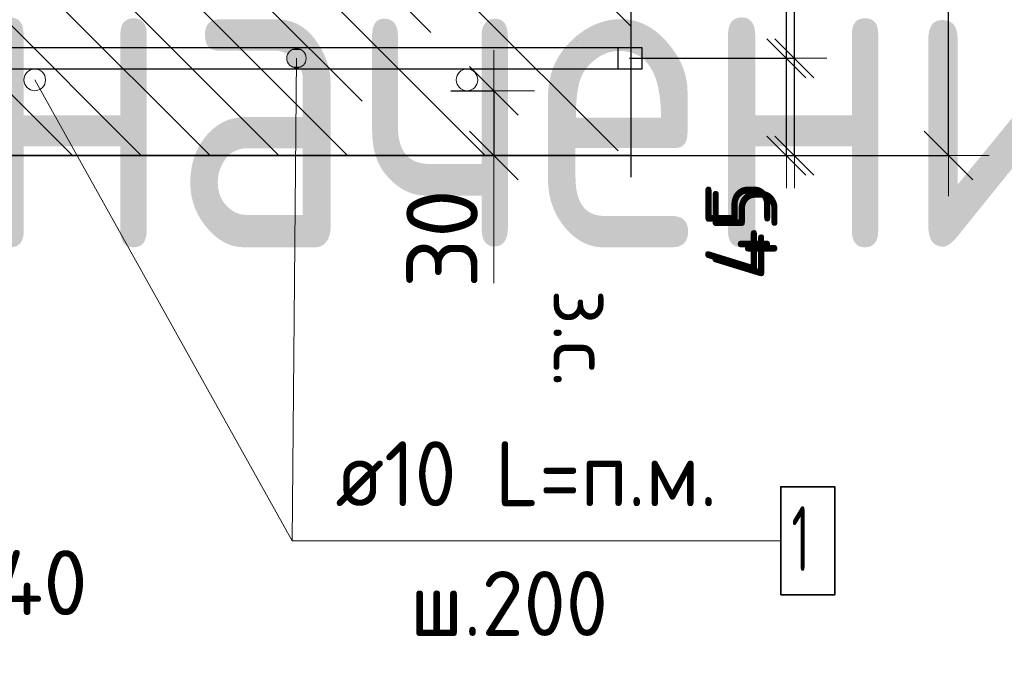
# Model space of a CAD drawing. Header units: metres. Extents: x -38 to 114, y -15 to 21.
# Tile 34 of 244: x 72.334 to 72.79, y 0.815 to 1.113. Entities that reach past the tile are written whole.
import ezdxf

# ---------------------------------------------------------------- set-up
doc = ezdxf.new("R2010")
doc.units = ezdxf.units.M
doc.header["$PDMODE"] = 65
doc.linetypes.add('______4', pattern=[0.135, 0.105, -0.03])
for name, color, linetype, lineweight in [('XR$4$Арм. стержнями нижней зоны', 180, 'Continuous', 35), ('XR$4$Арм.стержн. Арматура края', 96, 'Continuous', 35), ('XR$4$ВК__отв в полу 1-2 эт', 220, 'Continuous', 25), ('XR$4$Размерная линия (1)', 7, 'Continuous', 13), ('XR$4$Размерная линия_ общее', 7, 'Continuous', 13), ('XR$6$Арм. стержнями нижней зоны', 180, 'Continuous', 35), ('XR$6$Арм.стержн. Арматура края', 96, 'Continuous', 35), ('XR$6$ВК__отв в полу 1-2 эт', 220, 'Continuous', 25), ('XR$6$Размерная линия (1)', 7, 'Continuous', 13), ('XR$6$Размерная линия_ общее', 7, 'Continuous', 13)]:
    doc.layers.add(name, color=color, linetype=linetype, lineweight=lineweight)
doc.styles.add('ISOCPEUR', font='txt')
doc.dimstyles.new('DIMSTYLE_11', dxfattribs={"dimtxt": 0.033, "dimasz": 0.0375, "dimexe": 0, "dimexo": 0, "dimgap": 0.0165, "dimtad": 2, "dimdec": 0, "dimlfac": 1000, "dimrnd": 1, "dimzin": 12, "dimdsep": 46, "dimtxsty": 'ISOCPEUR', "dimblk1": 'ALL_ML_STRICH', "dimblk2": 'ALL_ML_STRICH', "dimsah": 1, "dimcen": 0, "dimclrd": 7, "dimclre": 256, "dimclrt": 7, "dimadec": 0, "dimazin": 0, "dimtfac": 1, "dimtdec": 0, "dimtix": 1, "dimtmove": 2, "dimatfit": 3, "dimfxl": 0, "dimtvp": 1.2, "dimtzin": 0, "dimlwd": 0, "dimlwe": -3, "dimarcsym": 0})
doc.dimstyles.new('DIMSTYLE_12', dxfattribs={"dimtxt": 0.03, "dimasz": 0.03, "dimexe": 0, "dimexo": 0, "dimgap": 0.015, "dimtad": 2, "dimdec": 0, "dimlfac": 1000, "dimrnd": 1, "dimzin": 12, "dimdsep": 46, "dimtxsty": 'ISOCPEUR', "dimblk1": 'ALL_ML_STRICH', "dimblk2": 'ALL_ML_STRICH', "dimsah": 1, "dimcen": 0, "dimclrd": 7, "dimclre": 256, "dimclrt": 7, "dimadec": 0, "dimazin": 0, "dimtfac": 1, "dimtdec": 0, "dimtix": 1, "dimtmove": 2, "dimatfit": 3, "dimfxl": 0, "dimtzin": 0, "dimlwd": 0, "dimlwe": -3, "dimarcsym": 0})
doc.dimstyles.new('DIMSTYLE_14', dxfattribs={"dimtxt": 0.03, "dimasz": 0.03, "dimexe": 0, "dimexo": 0, "dimgap": 0.015, "dimtad": 2, "dimdec": 0, "dimlfac": 1000, "dimrnd": 1, "dimzin": 12, "dimdsep": 46, "dimtxsty": 'ISOCPEUR', "dimblk1": 'ALL_ML_STRICH', "dimblk2": 'ALL_ML_STRICH', "dimsah": 1, "dimcen": 0, "dimclrd": 7, "dimclre": 256, "dimclrt": 7, "dimadec": 0, "dimazin": 0, "dimtfac": 1, "dimtdec": 0, "dimtix": 1, "dimtmove": 2, "dimatfit": 3, "dimfxl": 0, "dimtvp": 1.2, "dimtzin": 0, "dimlwd": 0, "dimlwe": -3, "dimarcsym": 0})
doc.dimstyles.new('DIMSTYLE_23', dxfattribs={"dimtxt": 0.03, "dimasz": 0.03, "dimexe": 0, "dimexo": 0, "dimgap": 0.015, "dimtad": 2, "dimdec": 0, "dimlfac": 1000, "dimrnd": 5, "dimzin": 12, "dimdsep": 46, "dimtxsty": 'ISOCPEUR', "dimblk1": 'ALL_ML_STRICH', "dimblk2": 'ALL_ML_STRICH', "dimsah": 1, "dimcen": 0, "dimclrd": 7, "dimclre": 256, "dimclrt": 7, "dimadec": 0, "dimazin": 0, "dimtfac": 1, "dimtdec": 0, "dimtix": 1, "dimtmove": 2, "dimatfit": 3, "dimfxl": 0, "dimtvp": 1.2, "dimtzin": 0, "dimlwd": 0, "dimlwe": -3, "dimarcsym": 0})
doc.dimstyles.new('DIMSTYLE_8', dxfattribs={"dimtxt": 0.033, "dimasz": 0.0375, "dimexe": 0, "dimexo": 0, "dimgap": 0.0165, "dimtad": 2, "dimdec": 0, "dimlfac": 1000, "dimrnd": 1, "dimzin": 12, "dimdsep": 46, "dimtxsty": 'ISOCPEUR', "dimblk1": 'ALL_ML_STRICH', "dimblk2": 'ALL_ML_STRICH', "dimsah": 1, "dimcen": 0, "dimclrd": 7, "dimclre": 256, "dimclrt": 7, "dimadec": 0, "dimazin": 0, "dimtfac": 1, "dimtdec": 0, "dimtix": 1, "dimtmove": 2, "dimatfit": 3, "dimfxl": 0, "dimtzin": 0, "dimlwd": 0, "dimlwe": -3, "dimarcsym": 0})
pattern_1 = [(135, (0, 0), (-0.031819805, -0.031819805), [0.4, -0.05, 0, -0.05]), (135, (-0.01591, -0.01591), (-0.031819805, -0.031819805), [0.8, -0.1, 0.1, -0.1])]

# ---------------------------------------------------------------- blocks, each defined once
blk = doc.blocks.new('ALL_ML_STRICH')
at = {"color": 0, "linetype": 'ByBlock', "lineweight": -2}
for p, q in [((0, -0.5), (0, 0.5)), ((-0.3, -0.3), (0.3, 0.3)), ((-1, 0), (0.5, 0))]:
    blk.add_line(p, q, dxfattribs=at)
blk = doc.blocks.new('*D314')
at = {"layer": 'DEFPOINTS', "color": 7, "linetype": 'Continuous', "lineweight": 13, "transparency": 33554687}
for p in [(72.59237, 1.24971), (72.59237, 1.04971), (72.76392, 1.04971)]:
    blk.add_point(p, dxfattribs=at)
at = {"layer": 'XR$4$Размерная линия_ общее', "color": 253, "linetype": 'Continuous', "lineweight": -2, "true_color": 0xa0a0a0, "transparency": 33554687}
for p, q in [((72.61237, 1.24971), (72.76392, 1.24971)), ((72.61237, 1.04971), (72.76392, 1.04971))]:
    blk.add_line(p, q, dxfattribs=at)
at = {"layer": 'XR$4$Размерная линия_ общее', "color": 7, "linetype": 'Continuous', "lineweight": -2, "transparency": 33554687}
blk.add_line((72.76392, 1.04971), (72.76392, 1.24971), dxfattribs=at)
at = {"layer": 'XR$4$Размерная линия_ общее', "color": 7, "linetype": 'Continuous', "lineweight": 13, "transparency": 33554687, "xscale": 0.0375, "yscale": 0.0375, "zscale": 0.0375}
for p, rotation in [((72.76392, 1.24971), 90), ((72.76392, 1.04971), 270)]:
    blk.add_blockref('ALL_ML_STRICH', p, dxfattribs=dict(at, rotation=rotation))
at = {"layer": 'XR$4$Размерная линия_ общее', "color": 7, "linetype": 'Continuous', "lineweight": 13, "transparency": 33554687, "insert": (72.73992, 1.15136), "char_height": 0.033, "width": 0.099, "attachment_point": 5, "rotation": 90, "style": 'ISOCPEUR'}
blk.add_mtext('\\A1;{200}', dxfattribs=at)
blk = doc.blocks.new('*D529')
at = {"layer": 'DEFPOINTS', "color": 7, "linetype": 'Continuous', "lineweight": 13, "transparency": 33554687}
for p in [(72.59996, 1.09471), (72.61281, 1.04971), (72.69262, 1.04971)]:
    blk.add_point(p, dxfattribs=at)
at = {"layer": 'XR$4$Размерная линия (1)', "color": 9, "linetype": 'Continuous', "lineweight": -2, "true_color": 0xc7c7c7, "transparency": 33554687}
for p, q in [((72.61996, 1.09471), (72.69262, 1.09471)), ((72.63281, 1.04971), (72.69262, 1.04971))]:
    blk.add_line(p, q, dxfattribs=at)
at = {"layer": 'XR$4$Размерная линия (1)', "color": 7, "linetype": 'Continuous', "lineweight": -2, "transparency": 33554687}
blk.add_line((72.69262, 1.04971), (72.69262, 1.09471), dxfattribs=at)
at = {"layer": 'XR$4$Размерная линия (1)', "color": 7, "linetype": 'Continuous', "lineweight": 13, "transparency": 33554687, "xscale": 0.03, "yscale": 0.03, "zscale": 0.03}
for p, rotation in [((72.69262, 1.09471), 90), ((72.69262, 1.04971), 270)]:
    blk.add_blockref('ALL_ML_STRICH', p, dxfattribs=dict(at, rotation=rotation))
at = {"layer": 'XR$4$Размерная линия (1)', "color": 7, "linetype": 'Continuous', "lineweight": 13, "transparency": 33554687, "insert": (72.66976, 1.01397), "char_height": 0.03, "width": 0.06, "attachment_point": 5, "rotation": 90, "style": 'ISOCPEUR'}
blk.add_mtext('\\A1;{45}', dxfattribs=at)
blk = doc.blocks.new('*D530')
at = {"layer": 'DEFPOINTS', "color": 7, "linetype": 'Continuous', "lineweight": 13, "transparency": 33554687}
for p in [(72.60698, 1.21871), (72.59996, 1.09471), (72.69262, 1.09471)]:
    blk.add_point(p, dxfattribs=at)
at = {"layer": 'XR$4$Размерная линия (1)', "color": 9, "linetype": 'Continuous', "lineweight": -2, "true_color": 0xc7c7c7, "transparency": 33554687}
for p, q in [((72.62698, 1.21871), (72.69262, 1.21871)), ((72.61996, 1.09471), (72.69262, 1.09471))]:
    blk.add_line(p, q, dxfattribs=at)
at = {"layer": 'XR$4$Размерная линия (1)', "color": 7, "linetype": 'Continuous', "lineweight": -2, "transparency": 33554687}
blk.add_line((72.69262, 1.09471), (72.69262, 1.21871), dxfattribs=at)
at = {"layer": 'XR$4$Размерная линия (1)', "color": 7, "linetype": 'Continuous', "lineweight": 13, "transparency": 33554687, "xscale": 0.03, "yscale": 0.03, "zscale": 0.03}
for p, rotation in [((72.69262, 1.21871), 90), ((72.69262, 1.09471), 270)]:
    blk.add_blockref('ALL_ML_STRICH', p, dxfattribs=dict(at, rotation=rotation))
at = {"layer": 'XR$4$Размерная линия (1)', "color": 7, "linetype": 'Continuous', "lineweight": 13, "transparency": 33554687, "insert": (72.67012, 1.15971), "char_height": 0.03, "width": 0.09, "attachment_point": 5, "rotation": 90, "style": 'ISOCPEUR'}
blk.add_mtext('\\A1;{124}', dxfattribs=at)
blk = doc.blocks.new('*D537')
at = {"layer": 'DEFPOINTS', "color": 7, "linetype": 'Continuous', "lineweight": 13, "transparency": 33554687}
for p in [(72.51362, 1.07971), (72.55361, 1.07971), (72.51362, 1.04971)]:
    blk.add_point(p, dxfattribs=at)
at = {"layer": 'XR$4$Размерная линия_ общее', "color": 253, "linetype": 'Continuous', "lineweight": -2, "true_color": 0xa0a0a0, "transparency": 33554687}
for p, q in [((72.53362, 1.07971), (72.55361, 1.07971)), ((72.53362, 1.04971), (72.55361, 1.04971))]:
    blk.add_line(p, q, dxfattribs=at)
at = {"layer": 'XR$4$Размерная линия_ общее', "color": 7, "linetype": 'Continuous', "lineweight": -2, "transparency": 33554687}
blk.add_line((72.55361, 1.07971), (72.55361, 1.04971), dxfattribs=at)
at = {"layer": 'XR$4$Размерная линия_ общее', "color": 7, "linetype": 'Continuous', "lineweight": 13, "transparency": 33554687, "xscale": 0.0375, "yscale": 0.0375, "zscale": 0.0375}
for p, rotation in [((72.55361, 1.07971), 90), ((72.55361, 1.04971), 270)]:
    blk.add_blockref('ALL_ML_STRICH', p, dxfattribs=dict(at, rotation=rotation))
at = {"layer": 'XR$4$Размерная линия_ общее', "color": 7, "linetype": 'Continuous', "lineweight": 13, "transparency": 33554687, "insert": (72.52961, 1.01129), "char_height": 0.033, "width": 0.066, "attachment_point": 5, "rotation": 90, "style": 'ISOCPEUR'}
blk.add_mtext('\\A1;{30}', dxfattribs=at)
at = {"layer": 'XR$4$Размерная линия_ общее', "color": 7, "linetype": 'Continuous', "lineweight": 13, "transparency": 33554687, "insert": (72.60815, 0.98781), "char_height": 0.027, "width": 0.00135, "attachment_point": 1, "rotation": 270, "line_spacing_factor": 0.60241, "style": 'ISOCPEUR'}
blk.add_mtext('з.с.', dxfattribs=at)
blk = doc.blocks.new('*D547')
at = {"layer": 'DEFPOINTS', "color": 7, "linetype": 'Continuous', "lineweight": 13, "transparency": 33554687}
for p in [(72.26104, 0.92971), (72.30104, 0.88971), (72.26104, 0.82995)]:
    blk.add_point(p, dxfattribs=at)
at = {"layer": 'XR$4$Размерная линия (1)', "color": 9, "linetype": 'Continuous', "lineweight": -2, "true_color": 0xc7c7c7, "transparency": 33554687}
for p, q in [((72.26104, 0.90971), (72.26104, 0.82995)), ((72.30104, 0.86971), (72.30104, 0.82995))]:
    blk.add_line(p, q, dxfattribs=at)
at = {"layer": 'XR$4$Размерная линия (1)', "color": 7, "linetype": 'Continuous', "lineweight": -2, "transparency": 33554687}
blk.add_line((72.26104, 0.82995), (72.30104, 0.82995), dxfattribs=at)
at = {"layer": 'XR$4$Размерная линия (1)', "color": 7, "linetype": 'Continuous', "lineweight": 13, "transparency": 33554687, "xscale": 0.03, "yscale": 0.03, "zscale": 0.03, "rotation": 180}
blk.add_blockref('ALL_ML_STRICH', (72.26104, 0.82995), dxfattribs=at)
at = {"layer": 'XR$4$Размерная линия (1)', "color": 7, "linetype": 'Continuous', "lineweight": 13, "transparency": 33554687, "xscale": 0.03, "yscale": 0.03, "zscale": 0.03}
blk.add_blockref('ALL_ML_STRICH', (72.30104, 0.82995), dxfattribs=at)
at = {"layer": 'XR$4$Размерная линия (1)', "color": 7, "linetype": 'Continuous', "lineweight": 13, "transparency": 33554687, "insert": (72.34413, 0.85224), "char_height": 0.03, "width": 0.06, "attachment_point": 5, "style": 'ISOCPEUR'}
blk.add_mtext('\\A1;{40}', dxfattribs=at)
blk = doc.blocks.new('*D690')
at = {"layer": 'DEFPOINTS', "color": 7, "linetype": 'Continuous', "lineweight": 13, "transparency": 33554687}
for p in [(72.59237, 1.24971), (72.59237, 1.04971), (72.76392, 1.04971)]:
    blk.add_point(p, dxfattribs=at)
at = {"layer": 'XR$6$Размерная линия_ общее', "color": 253, "linetype": 'Continuous', "lineweight": -2, "true_color": 0xa0a0a0, "transparency": 33554687}
for p, q in [((72.61237, 1.24971), (72.76392, 1.24971)), ((72.61237, 1.04971), (72.76392, 1.04971))]:
    blk.add_line(p, q, dxfattribs=at)
at = {"layer": 'XR$6$Размерная линия_ общее', "color": 7, "linetype": 'Continuous', "lineweight": -2, "transparency": 33554687}
blk.add_line((72.76392, 1.04971), (72.76392, 1.24971), dxfattribs=at)
at = {"layer": 'XR$6$Размерная линия_ общее', "color": 7, "linetype": 'Continuous', "lineweight": 13, "transparency": 33554687, "xscale": 0.0375, "yscale": 0.0375, "zscale": 0.0375}
for p, rotation in [((72.76392, 1.24971), 90), ((72.76392, 1.04971), 270)]:
    blk.add_blockref('ALL_ML_STRICH', p, dxfattribs=dict(at, rotation=rotation))
at = {"layer": 'XR$6$Размерная линия_ общее', "color": 7, "linetype": 'Continuous', "lineweight": 13, "transparency": 33554687, "insert": (72.73992, 1.15136), "char_height": 0.033, "width": 0.099, "attachment_point": 5, "rotation": 90, "style": 'ISOCPEUR'}
blk.add_mtext('\\A1;{200}', dxfattribs=at)
blk = doc.blocks.new('*D691')
at = {"layer": 'DEFPOINTS', "color": 7, "linetype": 'Continuous', "lineweight": 13, "transparency": 33554687}
for p in [(72.59626, 1.09471), (72.60911, 1.04971), (72.68892, 1.04971)]:
    blk.add_point(p, dxfattribs=at)
at = {"layer": 'XR$6$Размерная линия (1)', "color": 9, "linetype": 'Continuous', "lineweight": -2, "true_color": 0xc7c7c7, "transparency": 33554687}
for p, q in [((72.61626, 1.09471), (72.68892, 1.09471)), ((72.62911, 1.04971), (72.68892, 1.04971))]:
    blk.add_line(p, q, dxfattribs=at)
at = {"layer": 'XR$6$Размерная линия (1)', "color": 7, "linetype": 'Continuous', "lineweight": -2, "transparency": 33554687}
blk.add_line((72.68892, 1.04971), (72.68892, 1.09471), dxfattribs=at)
at = {"layer": 'XR$6$Размерная линия (1)', "color": 7, "linetype": 'Continuous', "lineweight": 13, "transparency": 33554687, "xscale": 0.03, "yscale": 0.03, "zscale": 0.03}
for p, rotation in [((72.68892, 1.09471), 90), ((72.68892, 1.04971), 270)]:
    blk.add_blockref('ALL_ML_STRICH', p, dxfattribs=dict(at, rotation=rotation))
at = {"layer": 'XR$6$Размерная линия (1)', "color": 7, "linetype": 'Continuous', "lineweight": 13, "transparency": 33554687, "insert": (72.66641, 1.01596), "char_height": 0.03, "width": 0.06, "attachment_point": 5, "rotation": 90, "style": 'ISOCPEUR'}
blk.add_mtext('\\A1;{45}', dxfattribs=at)
blk = doc.blocks.new('*D692')
at = {"layer": 'DEFPOINTS', "color": 7, "linetype": 'Continuous', "lineweight": 13, "transparency": 33554687}
for p in [(72.60328, 1.22471), (72.59626, 1.09471), (72.68892, 1.09471)]:
    blk.add_point(p, dxfattribs=at)
at = {"layer": 'XR$6$Размерная линия (1)', "color": 9, "linetype": 'Continuous', "lineweight": -2, "true_color": 0xc7c7c7, "transparency": 33554687}
for p, q in [((72.62328, 1.22471), (72.68892, 1.22471)), ((72.61626, 1.09471), (72.68892, 1.09471))]:
    blk.add_line(p, q, dxfattribs=at)
at = {"layer": 'XR$6$Размерная линия (1)', "color": 7, "linetype": 'Continuous', "lineweight": -2, "transparency": 33554687}
blk.add_line((72.68892, 1.09471), (72.68892, 1.22471), dxfattribs=at)
at = {"layer": 'XR$6$Размерная линия (1)', "color": 7, "linetype": 'Continuous', "lineweight": 13, "transparency": 33554687, "xscale": 0.03, "yscale": 0.03, "zscale": 0.03}
for p, rotation in [((72.68892, 1.22471), 90), ((72.68892, 1.09471), 270)]:
    blk.add_blockref('ALL_ML_STRICH', p, dxfattribs=dict(at, rotation=rotation))
at = {"layer": 'XR$6$Размерная линия (1)', "color": 7, "linetype": 'Continuous', "lineweight": 13, "transparency": 33554687, "insert": (72.66642, 1.16421), "char_height": 0.03, "width": 0.09, "attachment_point": 5, "rotation": 90, "style": 'ISOCPEUR'}
blk.add_mtext('\\A1;{130}', dxfattribs=at)
blk = doc.blocks.new('*D865')
at = {"layer": 'DEFPOINTS', "color": 7, "linetype": 'Continuous', "lineweight": 13, "transparency": 33554687}
for p in [(72.26104, 0.92971), (72.30104, 0.88971), (72.26104, 0.82995)]:
    blk.add_point(p, dxfattribs=at)
at = {"layer": 'XR$6$Размерная линия (1)', "color": 9, "linetype": 'Continuous', "lineweight": -2, "true_color": 0xc7c7c7, "transparency": 33554687}
for p, q in [((72.26104, 0.90971), (72.26104, 0.82995)), ((72.30104, 0.86971), (72.30104, 0.82995))]:
    blk.add_line(p, q, dxfattribs=at)
at = {"layer": 'XR$6$Размерная линия (1)', "color": 7, "linetype": 'Continuous', "lineweight": -2, "transparency": 33554687}
blk.add_line((72.26104, 0.82995), (72.30104, 0.82995), dxfattribs=at)
at = {"layer": 'XR$6$Размерная линия (1)', "color": 7, "linetype": 'Continuous', "lineweight": 13, "transparency": 33554687, "xscale": 0.03, "yscale": 0.03, "zscale": 0.03, "rotation": 180}
blk.add_blockref('ALL_ML_STRICH', (72.26104, 0.82995), dxfattribs=at)
at = {"layer": 'XR$6$Размерная линия (1)', "color": 7, "linetype": 'Continuous', "lineweight": 13, "transparency": 33554687, "xscale": 0.03, "yscale": 0.03, "zscale": 0.03}
blk.add_blockref('ALL_ML_STRICH', (72.30104, 0.82995), dxfattribs=at)
at = {"layer": 'XR$6$Размерная линия (1)', "color": 7, "linetype": 'Continuous', "lineweight": 13, "transparency": 33554687, "insert": (72.34413, 0.85224), "char_height": 0.03, "width": 0.06, "attachment_point": 5, "style": 'ISOCPEUR'}
blk.add_mtext('\\A1;{40}', dxfattribs=at)

msp = doc.modelspace()

# ---------------------------------------------------------------- hatches: boundary and pattern name
at = {"linetype": 'Continuous', "lineweight": 13, "transparency": 33554687}
h = msp.add_hatch(dxfattribs=at)
h.set_pattern_fill('__________540', scale=0.015, style=0, pattern_type=2)
h.set_pattern_definition(pattern_1)
h.paths.add_polyline_path([(72.08104, 1.24971), (72.08104, 1.12971), (72.00104, 1.08971), (72.00104, 1.04971), (72.61695, 1.04971), (72.61695, 1.24971)], flags=0)
h = msp.add_hatch(dxfattribs=at)
h.set_pattern_fill('__________540', scale=0.015, style=0, pattern_type=2)
h.set_pattern_definition(pattern_1)
h.paths.add_polyline_path([(72.08104, 1.24971), (72.08104, 1.12971), (72.00104, 1.08971), (72.00104, 1.04971), (72.61695, 1.04971), (72.61695, 1.24971)], flags=0)
at = {"layer": 'XR$4$Арм. стержнями нижней зоны', "linetype": 'Continuous', "lineweight": 13, "transparency": 33554687}
for points in [[(72.4584, 1.097), (72.46453, 1.09856), (72.46003, 1.0986)], [(72.4584, 1.097), (72.46614, 1.09693), (72.46453, 1.09856)], [(72.46003, 1.0986), (72.46453, 1.09856), (72.46229, 1.09921)], [(72.45775, 1.09475), (72.46614, 1.09693), (72.4584, 1.097)], [(72.45775, 1.09475), (72.46675, 1.09467), (72.46614, 1.09693)], [(72.45836, 1.0925), (72.46675, 1.09467), (72.45775, 1.09475)], [(72.45836, 1.0925), (72.4661, 1.09243), (72.46675, 1.09467)], [(72.45996, 1.09086), (72.4661, 1.09243), (72.45836, 1.0925)], [(72.45996, 1.09086), (72.46446, 1.09082), (72.4661, 1.09243)], [(72.46446, 1.09082), (72.45996, 1.09086), (72.46221, 1.09021)]]:
    msp.add_hatch(color=7, dxfattribs=at).paths.add_polyline_path(points)
at = {"layer": 'XR$6$Арм. стержнями нижней зоны', "linetype": 'Continuous', "lineweight": 13, "transparency": 33554687}
for points in [[(72.4584, 1.097), (72.46453, 1.09856), (72.46003, 1.0986)], [(72.4584, 1.097), (72.46614, 1.09693), (72.46453, 1.09856)], [(72.46003, 1.0986), (72.46453, 1.09856), (72.46229, 1.09921)], [(72.45775, 1.09475), (72.46614, 1.09693), (72.4584, 1.097)], [(72.45775, 1.09475), (72.46675, 1.09467), (72.46614, 1.09693)], [(72.45836, 1.0925), (72.46675, 1.09467), (72.45775, 1.09475)], [(72.45836, 1.0925), (72.4661, 1.09243), (72.46675, 1.09467)], [(72.45996, 1.09086), (72.4661, 1.09243), (72.45836, 1.0925)], [(72.45996, 1.09086), (72.46446, 1.09082), (72.4661, 1.09243)], [(72.46446, 1.09082), (72.45996, 1.09086), (72.46221, 1.09021)]]:
    msp.add_hatch(color=7, dxfattribs=at).paths.add_polyline_path(points)

# ---------------------------------------------------------------- linework, layer by layer
at = {"color": 7, "linetype": '______4', "lineweight": 25, "transparency": 33554687}
msp.add_line((72.61695, 1.34971), (72.61695, 0.94971), dxfattribs=at)
msp.add_line((72.61695, 1.34971), (72.61695, 0.94971), dxfattribs=at)
at = {"color": 7, "linetype": 'Continuous', "lineweight": 35, "transparency": 33554687}
msp.add_line((72.30104, 1.04971), (72.61695, 1.04971), dxfattribs=at)
msp.add_line((72.30104, 1.04971), (72.61695, 1.04971), dxfattribs=at)
at = {"color": 7, "linetype": 'Continuous', "lineweight": 13, "transparency": 33554687}
msp.add_line((72.55361, 1.04971), (72.55361, 0.99071), dxfattribs=at)
for centre in [(72.34116, 1.08471), (72.34116, 1.08471), (72.54116, 1.08471), (72.54116, 1.08471)]:
    msp.add_circle(centre, 0.005, dxfattribs=at)
at = {"layer": 'XR$4$Арм. стержнями нижней зоны', "color": 7, "linetype": 'Continuous', "lineweight": 13, "transparency": 33554687}
for p, q in [((72.46229, 1.09921), (72.46229, 1.09921)), ((72.45775, 1.09475), (72.45775, 1.09475)), ((72.46028, 0.8716), (72.46225, 1.09471)), ((72.46675, 1.09467), (72.46675, 1.09467)), ((72.46221, 1.09021), (72.46221, 1.09021)), ((72.46028, 0.8716), (72.68628, 0.8716))]:
    msp.add_line(p, q, dxfattribs=at)
at = {"layer": 'XR$4$Арм. стержнями нижней зоны', "color": 4, "linetype": 'Continuous', "lineweight": 25, "transparency": 33554687}
msp.add_lwpolyline([(72.10104, 1.09971), (72.62195, 1.09971), (72.62195, 1.08971), (72.10104, 1.08971), (72.10104, 1.09971)], dxfattribs=at)
at = {"layer": 'XR$4$Арм. стержнями нижней зоны', "color": 7, "linetype": 'Continuous', "lineweight": 35, "transparency": 33554687}
msp.add_lwpolyline([(72.68628, 0.8466), (72.71128, 0.8466), (72.71128, 0.8966), (72.68628, 0.8966), (72.68628, 0.8466)], dxfattribs=at)
at = {"layer": 'XR$4$Арм. стержнями нижней зоны', "color": 7, "linetype": 'Continuous', "lineweight": 13, "transparency": 33554687}
msp.add_circle((72.46225, 1.09471), 0.0045, dxfattribs=at)
at = {"layer": 'XR$4$Арм.стержн. Арматура края', "color": 4, "linetype": 'Continuous', "lineweight": 25, "transparency": 33554687}
for points in [[(72.14022, 1.09971), (72.61097, 1.09971), (72.61097, 1.08971)], [(72.61097, 1.08971), (72.13953, 1.08971)]]:
    msp.add_lwpolyline(points, dxfattribs=at)
at = {"layer": 'XR$4$ВК__отв в полу 1-2 эт', "color": 7, "linetype": 'Continuous', "lineweight": 13, "transparency": 33554687}
msp.add_line((72.34116, 1.08471), (72.46028, 0.8716), dxfattribs=at)
at = {"layer": 'XR$6$Арм. стержнями нижней зоны', "color": 7, "linetype": 'Continuous', "lineweight": 13, "transparency": 33554687}
for p, q in [((72.46229, 1.09921), (72.46229, 1.09921)), ((72.45775, 1.09475), (72.45775, 1.09475)), ((72.46028, 0.8716), (72.46225, 1.09471)), ((72.46675, 1.09467), (72.46675, 1.09467)), ((72.46221, 1.09021), (72.46221, 1.09021)), ((72.46028, 0.8716), (72.68628, 0.8716))]:
    msp.add_line(p, q, dxfattribs=at)
at = {"layer": 'XR$6$Арм. стержнями нижней зоны', "color": 4, "linetype": 'Continuous', "lineweight": 25, "transparency": 33554687}
msp.add_lwpolyline([(72.10104, 1.09971), (72.62195, 1.09971), (72.62195, 1.08971), (72.10104, 1.08971), (72.10104, 1.09971)], dxfattribs=at)
at = {"layer": 'XR$6$Арм. стержнями нижней зоны', "color": 7, "linetype": 'Continuous', "lineweight": 35, "transparency": 33554687}
msp.add_lwpolyline([(72.68628, 0.8466), (72.71128, 0.8466), (72.71128, 0.8966), (72.68628, 0.8966), (72.68628, 0.8466)], dxfattribs=at)
at = {"layer": 'XR$6$Арм. стержнями нижней зоны', "color": 7, "linetype": 'Continuous', "lineweight": 13, "transparency": 33554687}
msp.add_circle((72.46225, 1.09471), 0.0045, dxfattribs=at)
at = {"layer": 'XR$6$Арм.стержн. Арматура края', "color": 4, "linetype": 'Continuous', "lineweight": 25, "transparency": 33554687}
for points in [[(72.14022, 1.09971), (72.61097, 1.09971), (72.61097, 1.08971)], [(72.61097, 1.08971), (72.13953, 1.08971)]]:
    msp.add_lwpolyline(points, dxfattribs=at)
at = {"layer": 'XR$6$ВК__отв в полу 1-2 эт', "color": 7, "linetype": 'Continuous', "lineweight": 13, "transparency": 33554687}
msp.add_line((72.34116, 1.08471), (72.46028, 0.8716), dxfattribs=at)

# ---------------------------------------------------------------- texts
at = {"color": 7, "linetype": 'Continuous', "lineweight": 35, "transparency": 33554687, "insert": (72.46026, 1.08229), "char_height": 0.075, "width": 1.0005093, "attachment_point": 5, "style": 'ISOCPEUR'}
msp.add_mtext('\\A1;{\\fISOCPEUR|i0|b0;\\H0.150000;\\W0.800000;\\C7;Обозначение}\\P', dxfattribs=at)
at = {"layer": 'XR$4$Арм. стержнями нижней зоны', "color": 7, "linetype": 'Continuous', "lineweight": 25, "transparency": 33554687, "char_height": 0.03, "attachment_point": 7, "style": 'ISOCPEUR'}
for s, insert, width in [('\\W0.94;ø10 L=п.м.', (72.48028, 0.8876), 0.1999832), ('\\W0.56;1', (72.69128, 0.8576), 0.0233333), ('\\W0.95;ш.200 ', (72.51478, 0.8276), 0.1311995)]:
    msp.add_mtext(s, dxfattribs=dict(at, insert=insert, width=width))
at = {"layer": 'XR$6$Арм. стержнями нижней зоны', "color": 7, "linetype": 'Continuous', "lineweight": 25, "transparency": 33554687, "char_height": 0.03, "attachment_point": 7, "style": 'ISOCPEUR'}
for s, insert, width in [('\\W0.94;ø10 L=п.м.', (72.48028, 0.8876), 0.1999832), ('\\W0.56;1', (72.69128, 0.8576), 0.0233333), ('\\W0.95;ш.200 ', (72.51478, 0.8276), 0.1311995)]:
    msp.add_mtext(s, dxfattribs=dict(at, insert=insert, width=width))

# ---------------------------------------------------------------- dimensions: what is measured, and where the dimension line sits
at = {"layer": 'XR$4$Размерная линия (1)', "color": 7, "linetype": 'Continuous', "lineweight": 13, "transparency": 33554687}
for base, p1, p2, dimstyle, picture, middle in [((72.69262, 1.21871), (72.61996, 1.09471), (72.62698, 1.21871), 'DIMSTYLE_12', '*D530', (72.67012, 1.15971)), ((72.69262, 1.09471), (72.63281, 1.04971), (72.61996, 1.09471), 'DIMSTYLE_14', '*D529', (72.66976, 1.01397))]:
    dim = msp.add_linear_dim(base=base, p1=p1, p2=p2, angle=90, dimstyle=dimstyle, override={"dimpost": '<>', "dimclrd": 7, "dimclre": 9, "dimclrt": 7, "dimlwd": 0, "dimlwe": 65533}, dxfattribs=at)
    dim.commit()
    dim.dimension.update_dxf_attribs({"geometry": picture, "text_midpoint": middle, "dimtype": 160})
dim = msp.add_linear_dim(base=(72.30104, 0.82995), p1=(72.26104, 0.90971), p2=(72.30104, 0.86971), dimstyle='DIMSTYLE_23', override={"dimpost": '<>', "dimclrd": 7, "dimclre": 9, "dimclrt": 7, "dimlwd": 0, "dimlwe": 65533}, dxfattribs=at)
dim.commit()
dim.dimension.update_dxf_attribs({"geometry": '*D547', "text_midpoint": (72.34413, 0.85224), "dimtype": 160})
at = {"layer": 'XR$4$Размерная линия_ общее', "color": 7, "linetype": 'Continuous', "lineweight": 13, "transparency": 33554687}
dim = msp.add_linear_dim(base=(72.76392, 1.24971), p1=(72.61237, 1.04971), p2=(72.61237, 1.24971), angle=90, dimstyle='DIMSTYLE_8', override={"dimpost": '<>', "dimclrd": 7, "dimclre": 253, "dimclrt": 7, "dimlwd": 0, "dimlwe": 65533}, dxfattribs=at)
dim.commit()
dim.dimension.update_dxf_attribs({"geometry": '*D314', "text_midpoint": (72.73992, 1.15136), "dimtype": 160})
dim = msp.add_linear_dim(base=(72.55361, 1.04971), p1=(72.53362, 1.07971), p2=(72.53362, 1.04971), angle=270, text='<>\\Xз.с.', dimstyle='DIMSTYLE_11', override={"dimpost": '<>', "dimclrd": 7, "dimclre": 253, "dimclrt": 7, "dimlwd": 0, "dimlwe": 65533}, dxfattribs=at)
dim.commit()
dim.dimension.update_dxf_attribs({"geometry": '*D537', "text_midpoint": (72.52961, 1.01129), "dimtype": 160})
at = {"layer": 'XR$6$Размерная линия (1)', "color": 7, "linetype": 'Continuous', "lineweight": 13, "transparency": 33554687}
for base, p1, p2, dimstyle, picture, middle in [((72.68892, 1.22471), (72.61626, 1.09471), (72.62328, 1.22471), 'DIMSTYLE_12', '*D692', (72.66642, 1.16421)), ((72.68892, 1.09471), (72.62911, 1.04971), (72.61626, 1.09471), 'DIMSTYLE_14', '*D691', (72.66641, 1.01596))]:
    dim = msp.add_linear_dim(base=base, p1=p1, p2=p2, angle=90, dimstyle=dimstyle, override={"dimpost": '<>', "dimclrd": 7, "dimclre": 9, "dimclrt": 7, "dimlwd": 0, "dimlwe": 65533}, dxfattribs=at)
    dim.commit()
    dim.dimension.update_dxf_attribs({"geometry": picture, "text_midpoint": middle, "dimtype": 160})
dim = msp.add_linear_dim(base=(72.30104, 0.82995), p1=(72.26104, 0.90971), p2=(72.30104, 0.86971), dimstyle='DIMSTYLE_23', override={"dimpost": '<>', "dimclrd": 7, "dimclre": 9, "dimclrt": 7, "dimlwd": 0, "dimlwe": 65533}, dxfattribs=at)
dim.commit()
dim.dimension.update_dxf_attribs({"geometry": '*D865', "text_midpoint": (72.34413, 0.85224), "dimtype": 160})
at = {"layer": 'XR$6$Размерная линия_ общее', "color": 7, "linetype": 'Continuous', "lineweight": 13, "transparency": 33554687}
dim = msp.add_linear_dim(base=(72.76392, 1.24971), p1=(72.61237, 1.04971), p2=(72.61237, 1.24971), angle=90, dimstyle='DIMSTYLE_8', override={"dimpost": '<>', "dimclrd": 7, "dimclre": 253, "dimclrt": 7, "dimlwd": 0, "dimlwe": 65533}, dxfattribs=at)
dim.commit()
dim.dimension.update_dxf_attribs({"geometry": '*D690', "text_midpoint": (72.73992, 1.15136), "dimtype": 160})

doc.saveas('drawing.dxf')
